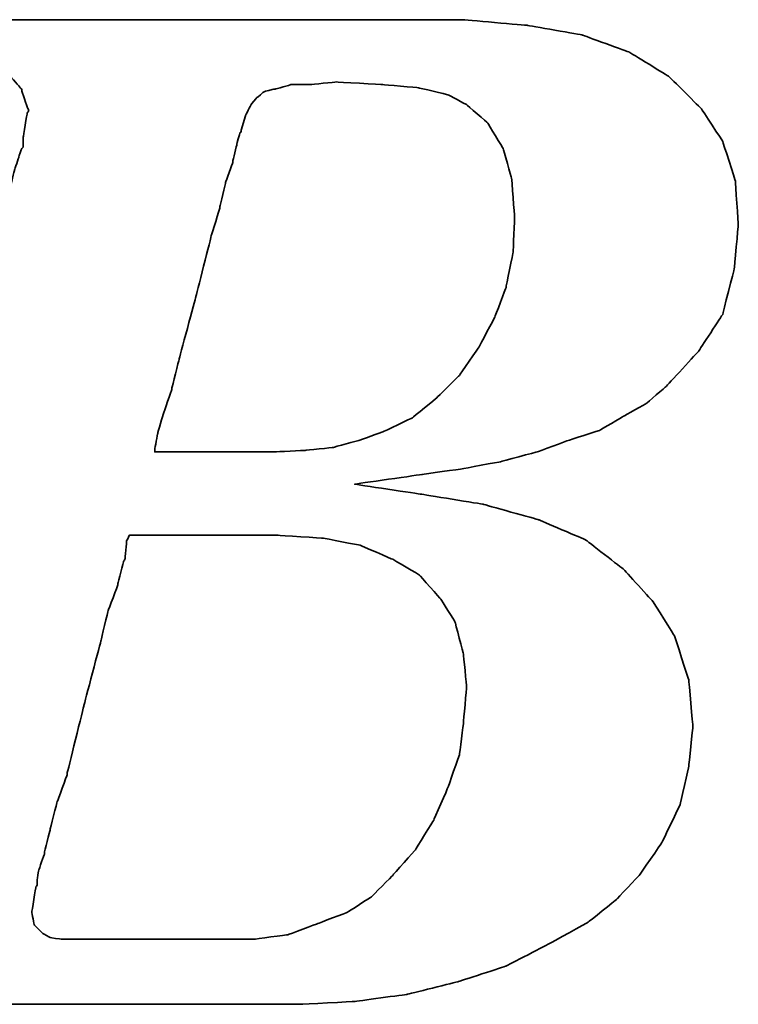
# Model space of a CAD drawing. Header units: millimetres. Extents: x 744 to 1024, y 232 to 311.
# Tile 23 of 41: x 949.556 to 949.978, y 251.618 to 252.197. Entities that reach past the tile are written whole.
import ezdxf

# ---------------------------------------------------------------- set-up
doc = ezdxf.new("R2010")
doc.units = ezdxf.units.MM
doc.header["$LTSCALE"] = 0.15
doc.layers.add('DIM', color=4, linetype='CONTINUOUS')
doc.layers.add('layer 1', color=7, linetype='CONTINUOUS')

# ---------------------------------------------------------------- blocks, each defined once
blk = doc.blocks.new('TBI MOTION logo(完整正式版)')
at = {"layer": 'layer 1', "color": 22, "lineweight": 35}
for points, knots in [([(-64.65375, -6.86375), (-64.65375, -6.86375), (-64.84375, -7.29625), (-64.84375, -7.29625), (-64.84375, -7.29625), (-64.84375, -7.29625), (-64.86875, -7.34375), (-64.86875, -7.34375), (-64.86875, -7.34375), (-64.86875, -7.34375), (-64.86875, -7.36875), (-64.86875, -7.36875), (-64.86875, -7.36875), (-64.86875, -7.36875), (-65.15375, -7.65375), (-65.15375, -7.65375), (-65.15375, -7.65375), (-65.15375, -7.65375), (-65.17875, -7.65375), (-65.17875, -7.65375), (-65.17875, -7.65375), (-65.17875, -7.65375), (-65.20375, -7.67875), (-65.20375, -7.67875), (-65.20375, -7.67875), (-65.20375, -7.67875), (-65.58875, -7.87125), (-65.58875, -7.87125), (-65.58875, -7.87125), (-65.58875, -7.87125), (-65.63375, -7.87125), (-65.63375, -7.87125), (-65.63375, -7.87125), (-65.63375, -7.87125), (-65.65875, -7.89375), (-65.65875, -7.89375), (-65.65875, -7.89375), (-65.65875, -7.89375), (-66.09375, -7.94375), (-66.09375, -7.94375), (-66.09375, -7.94375), (-66.09375, -7.94375), (-66.11375, -7.94375), (-66.11375, -7.94375), (-66.11375, -7.94375), (-66.11375, -7.94375), (-66.16375, -7.94375), (-66.16375, -7.94375), (-66.16375, -7.94375), (-66.16375, -7.94375), (-66.30875, -7.94375), (-66.30875, -7.94375), (-66.30875, -7.94375), (-66.30875, -7.94375), (-66.69375, -7.94375), (-66.69375, -7.94375), (-66.69375, -7.94375), (-66.69375, -7.94375), (-67.07375, -7.94375), (-67.07375, -7.94375), (-67.07375, -7.94375), (-67.07375, -7.94375), (-67.12375, -7.94375), (-67.12375, -7.94375), (-67.12375, -7.94375), (-67.12375, -7.94375), (-67.12375, -7.96625), (-67.12375, -7.96625), (-67.12375, -7.96625), (-67.12375, -7.96625), (-67.14875, -7.99125), (-67.14875, -7.99125), (-67.14875, -7.99125), (-67.14875, -7.99125), (-67.24375, -8.34875), (-67.24375, -8.34875), (-67.24375, -8.34875), (-67.24375, -8.34875), (-67.31375, -8.68625), (-67.31375, -8.68625), (-67.31375, -8.68625), (-67.31375, -8.68625), (-67.26875, -8.68625), (-67.26875, -8.68625), (-67.26875, -8.68625), (-67.26875, -8.68625), (-67.07375, -8.68625), (-67.07375, -8.68625), (-67.07375, -8.68625), (-67.07375, -8.68625), (-66.54875, -8.68625), (-66.54875, -8.68625), (-66.54875, -8.68625), (-66.54875, -8.68625), (-65.82625, -8.68625), (-65.82625, -8.68625), (-65.82625, -8.68625), (-65.82625, -8.68625), (-65.01375, -8.68625), (-65.01375, -8.68625), (-65.01375, -8.68625), (-65.01375, -8.68625), (-64.05375, -8.68625), (-64.05375, -8.68625), (-64.05375, -8.68625), (-64.05375, -8.68625), (-62.08375, -8.68625), (-62.08375, -8.68625), (-62.08375, -8.68625), (-62.08375, -8.68625), (-60.06875, -8.68625), (-60.06875, -8.68625), (-60.06875, -8.68625), (-60.06875, -8.68625), (-59.10875, -8.68625), (-59.10875, -8.68625), (-59.10875, -8.68625), (-59.10875, -8.68625), (-58.29375, -8.68625), (-58.29375, -8.68625), (-58.29375, -8.68625), (-58.29375, -8.68625), (-57.57375, -8.68625), (-57.57375, -8.68625), (-57.57375, -8.68625), (-57.57375, -8.68625), (-57.04875, -8.68625), (-57.04875, -8.68625), (-57.04875, -8.68625), (-57.04875, -8.68625), (-56.85375, -8.68625), (-56.85375, -8.68625), (-56.85375, -8.68625), (-56.85375, -8.68625), (-56.70875, -8.68625), (-56.70875, -8.68625), (-56.70875, -8.68625), (-56.70875, -8.68625), (-56.61375, -8.68625), (-56.61375, -8.68625), (-56.61375, -8.68625), (-56.61375, -8.68625), (-56.56875, -8.68625), (-56.56875, -8.68625), (-56.56875, -8.68625), (-56.56875, -8.68625), (-55.65375, -8.63875), (-55.65375, -8.63875), (-55.65375, -8.63875), (-55.65375, -8.63875), (-54.76875, -8.51875), (-54.76875, -8.51875), (-54.76875, -8.51875), (-54.76875, -8.51875), (-53.90375, -8.30375), (-53.90375, -8.30375), (-53.90375, -8.30375), (-53.90375, -8.30375), (-53.08875, -8.03875), (-53.08875, -8.03875), (-53.08875, -8.03875), (-53.08875, -8.03875), (-52.34375, -7.65375), (-52.34375, -7.65375), (-52.34375, -7.65375), (-52.34375, -7.65375), (-51.69875, -7.29625), (-51.69875, -7.29625), (-51.69875, -7.29625), (-51.69875, -7.29625), (-51.21875, -6.91125), (-51.21875, -6.91125), (-51.21875, -6.91125), (-51.21875, -6.91125), (-50.83375, -6.50375), (-50.83375, -6.50375), (-50.83375, -6.50375), (-50.83375, -6.50375), (-50.44875, -5.94875), (-50.44875, -5.94875), (-50.44875, -5.94875), (-50.44875, -5.94875), (-50.13875, -5.30375), (-50.13875, -5.30375), (-50.13875, -5.30375), (-50.13875, -5.30375), (-49.99375, -4.65375), (-49.99375, -4.65375), (-49.99375, -4.65375), (-49.99375, -4.65375), (-49.92375, -3.98375), (-49.92375, -3.98375), (-49.92375, -3.98375), (-49.92375, -3.98375), (-49.99375, -3.19374), (-49.99375, -3.19374), (-49.99375, -3.19374), (-49.99375, -3.19374), (-50.23374, -2.44874), (-50.23374, -2.44874), (-50.23374, -2.44874), (-50.23374, -2.44874), (-50.59375, -1.87374), (-50.59375, -1.87374), (-50.59375, -1.87374), (-50.59375, -1.87374), (-51.09875, -1.31874), (-51.09875, -1.31874), (-51.09875, -1.31874), (-51.09875, -1.31874), (-51.74375, -0.81875), (-51.74375, -0.81875), (-51.74375, -0.81875), (-51.74375, -0.81875), (-52.53875, -0.48125), (-52.53875, -0.48125), (-52.53875, -0.48125), (-52.53875, -0.48125), (-53.47375, -0.21875), (-53.47375, -0.21875), (-53.47375, -0.21875), (-53.47375, -0.21875), (-54.52875, -0.04874), (-54.52875, -0.04874), (-54.52875, -0.04874), (-54.52875, -0.04874), (-55.65375, 0.12125), (-55.65375, 0.12125), (-55.65375, 0.12125), (-55.65375, 0.12125), (-54.50375, 0.28624), (-54.50375, 0.28624), (-54.50375, 0.28624), (-54.50375, 0.28624), (-53.83375, 0.38124), (-53.83375, 0.38124), (-53.83375, 0.38124), (-53.83375, 0.38124), (-53.18375, 0.50125), (-53.18375, 0.50125), (-53.18375, 0.50125), (-53.18375, 0.50125), (-52.55875, 0.66874), (-52.55875, 0.66874), (-52.55875, 0.66874), (-52.55875, 0.66874), (-52.03375, 0.86124), (-52.03375, 0.86124), (-52.03375, 0.86124), (-52.03375, 0.86124), (-51.50374, 1.03124), (-51.50374, 1.03124), (-51.50374, 1.03124), (-51.50374, 1.03124), (-51.09875, 1.27125), (-51.09875, 1.27125), (-51.09875, 1.27125), (-51.09875, 1.27125), (-50.71375, 1.48624), (-50.71375, 1.48624), (-50.71375, 1.48624), (-50.71375, 1.48624), (-50.37625, 1.77625), (-50.37625, 1.77625), (-50.37625, 1.77625), (-50.37625, 1.77625), (-49.82375, 2.37625), (-49.82375, 2.37625), (-49.82375, 2.37625), (-49.82375, 2.37625), (-49.41875, 2.99625), (-49.41875, 2.99625), (-49.41875, 2.99625), (-49.41875, 2.99625), (-49.22375, 3.76625), (-49.22375, 3.76625), (-49.22375, 3.76625), (-49.22375, 3.76625), (-49.15375, 4.50874), (-49.15375, 4.50874), (-49.15375, 4.50874), (-49.15375, 4.50874), (-49.20375, 5.25125), (-49.20375, 5.25125), (-49.20375, 5.25125), (-49.20375, 5.25125), (-49.41875, 5.92625), (-49.41875, 5.92625), (-49.41875, 5.92625), (-49.41875, 5.92625), (-49.77875, 6.47625), (-49.77875, 6.47625), (-49.77875, 6.47625), (-49.77875, 6.47625), (-50.33125, 7.02624), (-50.33125, 7.02624), (-50.33125, 7.02624), (-50.33125, 7.02624), (-51.00125, 7.43625), (-51.00125, 7.43625), (-51.00125, 7.43625), (-51.00125, 7.43625), (-51.79375, 7.72625), (-51.79375, 7.72625), (-51.79375, 7.72625), (-51.79375, 7.72625), (-52.72875, 7.89124), (-52.72875, 7.89124), (-52.72875, 7.89124), (-52.72875, 7.89124), (-53.83375, 7.98625), (-53.83375, 7.98625), (-53.83375, 7.98625), (-53.83375, 7.98625), (-53.92875, 7.98625), (-53.92875, 7.98625), (-53.92875, 7.98625), (-53.92875, 7.98625), (-54.26375, 7.98625), (-54.26375, 7.98625), (-54.26375, 7.98625), (-54.26375, 7.98625), (-54.74375, 7.98625), (-54.74375, 7.98625), (-54.74375, 7.98625), (-54.74375, 7.98625), (-55.36875, 7.98625), (-55.36875, 7.98625), (-55.36875, 7.98625), (-55.36875, 7.98625), (-56.13375, 7.98625), (-56.13375, 7.98625), (-56.13375, 7.98625), (-56.13375, 7.98625), (-56.94875, 7.98625), (-56.94875, 7.98625), (-56.94875, 7.98625), (-56.94875, 7.98625), (-58.77625, 7.98625), (-58.77625, 7.98625), (-58.77625, 7.98625), (-58.77625, 7.98625), (-60.59875, 7.98625), (-60.59875, 7.98625), (-60.59875, 7.98625), (-60.59875, 7.98625), (-61.41375, 7.98625), (-61.41375, 7.98625), (-61.41375, 7.98625), (-61.41375, 7.98625), (-62.17875, 7.98625), (-62.17875, 7.98625), (-62.17875, 7.98625), (-62.17875, 7.98625), (-62.80375, 7.98625), (-62.80375, 7.98625), (-62.80375, 7.98625), (-62.80375, 7.98625), (-63.30625, 7.98625), (-63.30625, 7.98625), (-63.30625, 7.98625), (-63.30625, 7.98625), (-63.57375, 7.98625), (-63.57375, 7.98625), (-63.57375, 7.98625), (-63.57375, 7.98625), (-63.57375, 7.96375), (-63.57375, 7.96375), (-63.57375, 7.96375), (-63.57375, 7.96375), (-63.59875, 7.94125), (-63.59875, 7.94125), (-63.59875, 7.94125), (-63.59875, 7.94125), (-63.69375, 7.55625), (-63.69375, 7.55625), (-63.69375, 7.55625), (-63.69375, 7.55625), (-63.76375, 7.24624), (-63.76375, 7.24624), (-63.76375, 7.24624), (-63.76375, 7.24624), (-63.23875, 7.24624), (-63.23875, 7.24624), (-63.23875, 7.24624), (-63.23875, 7.24624), (-62.75875, 7.24624), (-62.75875, 7.24624), (-62.75875, 7.24624), (-62.75875, 7.24624), (-62.61125, 7.24624), (-62.61125, 7.24624), (-62.61125, 7.24624), (-62.61125, 7.24624), (-62.56625, 7.24624), (-62.56625, 7.24624), (-62.56625, 7.24624), (-62.56625, 7.24624), (-62.22875, 7.24624), (-62.22875, 7.24624), (-62.22875, 7.24624), (-62.22875, 7.24624), (-62.20375, 7.24624), (-62.20375, 7.24624), (-62.20375, 7.24624), (-62.20375, 7.24624), (-62.17875, 7.21875), (-62.17875, 7.21875), (-62.17875, 7.21875), (-62.17875, 7.21875), (-61.96375, 7.17125), (-61.96375, 7.17125), (-61.96375, 7.17125), (-61.96375, 7.17125), (-61.72375, 7.12624), (-61.72375, 7.12624), (-61.72375, 7.12624), (-61.72375, 7.12624), (-61.70375, 7.12624), (-61.70375, 7.12624), (-61.70375, 7.12624), (-61.70375, 7.12624), (-61.55875, 7.07624), (-61.55875, 7.07624), (-61.55875, 7.07624), (-61.55875, 7.07624), (-61.50875, 7.07624), (-61.50875, 7.07624), (-61.50875, 7.07624), (-61.50875, 7.07624), (-61.48375, 7.02624), (-61.48375, 7.02624), (-61.48375, 7.02624), (-61.48375, 7.02624), (-61.31875, 6.83375), (-61.31875, 6.83375), (-61.31875, 6.83375), (-61.31875, 6.83375), (-61.29375, 6.81125), (-61.29375, 6.81125), (-61.29375, 6.81125), (-61.29375, 6.81125), (-61.29375, 6.78625), (-61.29375, 6.78625), (-61.29375, 6.78625), (-61.29375, 6.78625), (-61.19875, 6.50124), (-61.19875, 6.50124), (-61.19875, 6.50124), (-61.19875, 6.50124), (-61.17375, 6.45124), (-61.17375, 6.45124), (-61.17375, 6.45124), (-61.17375, 6.45124), (-61.19875, 6.40625), (-61.19875, 6.40625), (-61.19875, 6.40625), (-61.19875, 6.40625), (-61.26875, 5.99624), (-61.26875, 5.99624), (-61.26875, 5.99624), (-61.26875, 5.99624), (-61.26875, 5.85125), (-61.26875, 5.85125), (-61.26875, 5.85125), (-61.26875, 5.85125), (-61.26875, 5.82625), (-61.26875, 5.82625), (-61.26875, 5.82625), (-61.26875, 5.82625), (-61.29375, 5.80625), (-61.29375, 5.80625), (-61.29375, 5.80625), (-61.29375, 5.80625), (-61.34125, 5.66125), (-61.34125, 5.66125), (-61.34125, 5.66125), (-61.34125, 5.66125), (-61.41375, 5.44625), (-61.41375, 5.44625), (-61.41375, 5.44625), (-61.41375, 5.44625), (-61.48375, 5.15625), (-61.48375, 5.15625), (-61.48375, 5.15625), (-61.48375, 5.15625), (-61.58375, 4.82124), (-61.58375, 4.82124), (-61.58375, 4.82124), (-61.58375, 4.82124), (-61.79875, 4.00375), (-61.79875, 4.00375), (-61.79875, 4.00375), (-61.79875, 4.00375), (-62.05875, 2.99625), (-62.05875, 2.99625), (-62.05875, 2.99625), (-62.05875, 2.99625), (-62.34875, 1.91625), (-62.34875, 1.91625), (-62.34875, 1.91625), (-62.34875, 1.91625), (-62.97375, -0.41124), (-62.97375, -0.41124), (-62.97375, -0.41124), (-62.97375, -0.41124), (-63.59875, -2.75875), (-63.59875, -2.75875), (-63.59875, -2.75875), (-63.59875, -2.75875), (-63.88375, -3.86374), (-63.88375, -3.86374), (-63.88375, -3.86374), (-63.88375, -3.86374), (-64.14875, -4.82374), (-64.14875, -4.82374), (-64.14875, -4.82374), (-64.14875, -4.82374), (-64.36375, -5.64125), (-64.36375, -5.64125), (-64.36375, -5.64125), (-64.36375, -5.64125), (-64.43625, -5.97625), (-64.43625, -5.97625), (-64.43625, -5.97625), (-64.43625, -5.97625), (-64.50875, -6.28625), (-64.50875, -6.28625), (-64.50875, -6.28625), (-64.50875, -6.28625), (-64.50875, -6.30875), (-64.50875, -6.30875), (-64.50875, -6.30875), (-64.50875, -6.30875), (-64.57875, -6.50375), (-64.57875, -6.50375), (-64.57875, -6.50375), (-64.57875, -6.50375), (-64.62875, -6.69625), (-64.62875, -6.69625), (-64.62875, -6.69625), (-64.62875, -6.69625), (-64.62875, -6.76875), (-64.62875, -6.76875), (-64.62875, -6.76875), (-64.62875, -6.76875), (-64.62875, -6.81375), (-64.62875, -6.81375), (-64.62875, -6.81375), (-64.62875, -6.81375), (-64.62875, -6.83875), (-64.62875, -6.83875), (-64.62875, -6.83875), (-64.62875, -6.83875), (-64.65375, -6.86375), (-64.65375, -6.86375)], [0, 0, 0, 0, 0.00719424, 0.00719424, 0.00719424, 0.00719425, 0.01438849, 0.01438849, 0.01438849, 0.0143885, 0.02158273, 0.02158273, 0.02158273, 0.02158274, 0.02877698, 0.02877698, 0.02877698, 0.02877699, 0.03597122, 0.03597122, 0.03597122, 0.03597123, 0.04316547, 0.04316547, 0.04316547, 0.04316548, 0.05035971, 0.05035971, 0.05035971, 0.05035972, 0.05755396, 0.05755396, 0.05755396, 0.05755397, 0.0647482, 0.0647482, 0.0647482, 0.06474821, 0.07194245, 0.07194245, 0.07194245, 0.07194246, 0.07913669, 0.07913669, 0.07913669, 0.0791367, 0.08633094, 0.08633094, 0.08633094, 0.08633095, 0.09352518, 0.09352518, 0.09352518, 0.09352519, 0.10071942, 0.10071942, 0.10071942, 0.10071943, 0.10791367, 0.10791367, 0.10791367, 0.10791368, 0.11510791, 0.11510791, 0.11510791, 0.11510792, 0.12230216, 0.12230216, 0.12230216, 0.12230217, 0.1294964, 0.1294964, 0.1294964, 0.12949641, 0.13669065, 0.13669065, 0.13669065, 0.13669066, 0.14388489, 0.14388489, 0.14388489, 0.1438849, 0.15107914, 0.15107914, 0.15107914, 0.15107915, 0.15827338, 0.15827338, 0.15827338, 0.15827339, 0.16546763, 0.16546763, 0.16546763, 0.16546764, 0.17266187, 0.17266187, 0.17266187, 0.17266188, 0.17985612, 0.17985612, 0.17985612, 0.17985613, 0.18705036, 0.18705036, 0.18705036, 0.18705037, 0.1942446, 0.1942446, 0.1942446, 0.19424461, 0.20143885, 0.20143885, 0.20143885, 0.20143886, 0.20863309, 0.20863309, 0.20863309, 0.2086331, 0.21582734, 0.21582734, 0.21582734, 0.21582735, 0.22302158, 0.22302158, 0.22302158, 0.22302159, 0.23021583, 0.23021583, 0.23021583, 0.23021584, 0.23741007, 0.23741007, 0.23741007, 0.23741008, 0.24460432, 0.24460432, 0.24460432, 0.24460433, 0.25179856, 0.25179856, 0.25179856, 0.25179857, 0.25899281, 0.25899281, 0.25899281, 0.25899282, 0.26618705, 0.26618705, 0.26618705, 0.26618706, 0.27338129, 0.27338129, 0.27338129, 0.2733813, 0.28057554, 0.28057554, 0.28057554, 0.28057555, 0.28776978, 0.28776978, 0.28776978, 0.28776979, 0.29496403, 0.29496403, 0.29496403, 0.29496404, 0.30215827, 0.30215827, 0.30215827, 0.30215828, 0.30935252, 0.30935252, 0.30935252, 0.30935253, 0.31654676, 0.31654676, 0.31654676, 0.31654677, 0.32374101, 0.32374101, 0.32374101, 0.32374102, 0.33093525, 0.33093525, 0.33093525, 0.33093526, 0.3381295, 0.3381295, 0.3381295, 0.33812951, 0.34532374, 0.34532374, 0.34532374, 0.34532375, 0.35251799, 0.35251799, 0.35251799, 0.352518, 0.35971223, 0.35971223, 0.35971223, 0.35971224, 0.36690647, 0.36690647, 0.36690647, 0.36690648, 0.37410072, 0.37410072, 0.37410072, 0.37410073, 0.38129496, 0.38129496, 0.38129496, 0.38129497, 0.38848921, 0.38848921, 0.38848921, 0.38848922, 0.39568345, 0.39568345, 0.39568345, 0.39568346, 0.4028777, 0.4028777, 0.4028777, 0.40287771, 0.41007194, 0.41007194, 0.41007194, 0.41007195, 0.41726619, 0.41726619, 0.41726619, 0.4172662, 0.42446043, 0.42446043, 0.42446043, 0.42446044, 0.43165468, 0.43165468, 0.43165468, 0.43165469, 0.43884892, 0.43884892, 0.43884892, 0.43884893, 0.44604317, 0.44604317, 0.44604317, 0.44604318, 0.45323741, 0.45323741, 0.45323741, 0.45323742, 0.46043165, 0.46043165, 0.46043165, 0.46043166, 0.4676259, 0.4676259, 0.4676259, 0.46762591, 0.47482014, 0.47482014, 0.47482014, 0.47482015, 0.48201439, 0.48201439, 0.48201439, 0.4820144, 0.48920863, 0.48920863, 0.48920863, 0.48920864, 0.49640288, 0.49640288, 0.49640288, 0.49640289, 0.50359712, 0.50359712, 0.50359712, 0.50359713, 0.51079137, 0.51079137, 0.51079137, 0.51079138, 0.51798561, 0.51798561, 0.51798561, 0.51798562, 0.52517986, 0.52517986, 0.52517986, 0.52517987, 0.5323741, 0.5323741, 0.5323741, 0.53237411, 0.53956835, 0.53956835, 0.53956835, 0.53956836, 0.54676259, 0.54676259, 0.54676259, 0.5467626, 0.55395683, 0.55395683, 0.55395683, 0.55395684, 0.56115108, 0.56115108, 0.56115108, 0.56115109, 0.56834532, 0.56834532, 0.56834532, 0.56834533, 0.57553957, 0.57553957, 0.57553957, 0.57553958, 0.58273381, 0.58273381, 0.58273381, 0.58273382, 0.58992806, 0.58992806, 0.58992806, 0.58992807, 0.5971223, 0.5971223, 0.5971223, 0.59712231, 0.60431655, 0.60431655, 0.60431655, 0.60431656, 0.61151079, 0.61151079, 0.61151079, 0.6115108, 0.61870504, 0.61870504, 0.61870504, 0.61870505, 0.62589928, 0.62589928, 0.62589928, 0.62589929, 0.63309353, 0.63309353, 0.63309353, 0.63309354, 0.64028777, 0.64028777, 0.64028777, 0.64028778, 0.64748201, 0.64748201, 0.64748201, 0.64748202, 0.65467626, 0.65467626, 0.65467626, 0.65467627, 0.6618705, 0.6618705, 0.6618705, 0.66187051, 0.66906475, 0.66906475, 0.66906475, 0.66906476, 0.67625899, 0.67625899, 0.67625899, 0.676259, 0.68345324, 0.68345324, 0.68345324, 0.68345325, 0.69064748, 0.69064748, 0.69064748, 0.69064749, 0.69784173, 0.69784173, 0.69784173, 0.69784174, 0.70503597, 0.70503597, 0.70503597, 0.70503598, 0.71223022, 0.71223022, 0.71223022, 0.71223023, 0.71942446, 0.71942446, 0.71942446, 0.71942447, 0.72661871, 0.72661871, 0.72661871, 0.72661872, 0.73381295, 0.73381295, 0.73381295, 0.73381296, 0.74100719, 0.74100719, 0.74100719, 0.7410072, 0.74820144, 0.74820144, 0.74820144, 0.74820145, 0.75539568, 0.75539568, 0.75539568, 0.75539569, 0.76258993, 0.76258993, 0.76258993, 0.76258994, 0.76978417, 0.76978417, 0.76978417, 0.76978418, 0.77697842, 0.77697842, 0.77697842, 0.77697843, 0.78417266, 0.78417266, 0.78417266, 0.78417267, 0.79136691, 0.79136691, 0.79136691, 0.79136692, 0.79856115, 0.79856115, 0.79856115, 0.79856116, 0.8057554, 0.8057554, 0.8057554, 0.80575541, 0.81294964, 0.81294964, 0.81294964, 0.81294965, 0.82014388, 0.82014388, 0.82014388, 0.82014389, 0.82733813, 0.82733813, 0.82733813, 0.82733814, 0.83453237, 0.83453237, 0.83453237, 0.83453238, 0.84172662, 0.84172662, 0.84172662, 0.84172663, 0.84892086, 0.84892086, 0.84892086, 0.84892087, 0.85611511, 0.85611511, 0.85611511, 0.85611512, 0.86330935, 0.86330935, 0.86330935, 0.86330936, 0.8705036, 0.8705036, 0.8705036, 0.87050361, 0.87769784, 0.87769784, 0.87769784, 0.87769785, 0.88489209, 0.88489209, 0.88489209, 0.8848921, 0.89208633, 0.89208633, 0.89208633, 0.89208634, 0.89928058, 0.89928058, 0.89928058, 0.89928059, 0.90647482, 0.90647482, 0.90647482, 0.90647483, 0.91366906, 0.91366906, 0.91366906, 0.91366907, 0.92086331, 0.92086331, 0.92086331, 0.92086332, 0.92805755, 0.92805755, 0.92805755, 0.92805756, 0.9352518, 0.9352518, 0.9352518, 0.93525181, 0.94244604, 0.94244604, 0.94244604, 0.94244605, 0.94964029, 0.94964029, 0.94964029, 0.9496403, 0.95683453, 0.95683453, 0.95683453, 0.95683454, 0.96402878, 0.96402878, 0.96402878, 0.96402879, 0.97122302, 0.97122302, 0.97122302, 0.97122303, 0.97841727, 0.97841727, 0.97841727, 0.97841728, 0.98561151, 0.98561151, 0.98561151, 0.98561152, 0.99280576, 0.99280576, 0.99280576, 0.99280577, 1, 1, 1, 1]), ([(-57.50375, 6.35625), (-57.50375, 6.35625), (-57.57375, 6.11625), (-57.57375, 6.11625), (-57.57375, 6.11625), (-57.57375, 6.11625), (-57.57375, 6.09125), (-57.57375, 6.09125), (-57.57375, 6.09125), (-57.57375, 6.09125), (-57.59875, 6.06625), (-57.59875, 6.06625), (-57.59875, 6.06625), (-57.59875, 6.06625), (-57.64875, 5.87625), (-57.64875, 5.87625), (-57.64875, 5.87625), (-57.64875, 5.87625), (-57.71875, 5.58875), (-57.71875, 5.58875), (-57.71875, 5.58875), (-57.71875, 5.58875), (-57.71875, 5.56625), (-57.71875, 5.56625), (-57.71875, 5.56625), (-57.71875, 5.56625), (-57.83875, 5.23125), (-57.83875, 5.23125), (-57.83875, 5.23125), (-57.83875, 5.23125), (-57.93625, 4.82124), (-57.93625, 4.82124), (-57.93625, 4.82124), (-57.93625, 4.82124), (-57.93625, 4.79624), (-57.93625, 4.79624), (-57.93625, 4.79624), (-57.93625, 4.79624), (-58.07875, 4.34125), (-58.07875, 4.34125), (-58.07875, 4.34125), (-58.07875, 4.34125), (-58.34375, 3.28625), (-58.34375, 3.28625), (-58.34375, 3.28625), (-58.34375, 3.28625), (-58.62875, 2.23124), (-58.62875, 2.23124), (-58.62875, 2.23124), (-58.62875, 2.23124), (-58.74875, 1.75125), (-58.74875, 1.75125), (-58.74875, 1.75125), (-58.74875, 1.75125), (-58.74875, 1.72625), (-58.74875, 1.72625), (-58.74875, 1.72625), (-58.74875, 1.72625), (-58.89375, 1.31625), (-58.89375, 1.31625), (-58.89375, 1.31625), (-58.89375, 1.31625), (-58.98875, 0.98124), (-58.98875, 0.98124), (-58.98875, 0.98124), (-58.98875, 0.98124), (-59.03875, 0.71625), (-59.03875, 0.71625), (-59.03875, 0.71625), (-59.03875, 0.71625), (-59.03875, 0.66874), (-59.03875, 0.66874), (-59.03875, 0.66874), (-59.03875, 0.66874), (-58.91875, 0.66874), (-58.91875, 0.66874), (-58.91875, 0.66874), (-58.91875, 0.66874), (-58.53375, 0.66874), (-58.53375, 0.66874), (-58.53375, 0.66874), (-58.53375, 0.66874), (-58.10375, 0.66874), (-58.10375, 0.66874), (-58.10375, 0.66874), (-58.10375, 0.66874), (-57.66875, 0.66874), (-57.66875, 0.66874), (-57.66875, 0.66874), (-57.66875, 0.66874), (-57.33375, 0.66874), (-57.33375, 0.66874), (-57.33375, 0.66874), (-57.33375, 0.66874), (-57.09375, 0.66874), (-57.09375, 0.66874), (-57.09375, 0.66874), (-57.09375, 0.66874), (-56.99875, 0.66874), (-56.99875, 0.66874), (-56.99875, 0.66874), (-56.99875, 0.66874), (-56.49375, 0.69374), (-56.49375, 0.69374), (-56.49375, 0.69374), (-56.49375, 0.69374), (-56.01375, 0.74374), (-56.01375, 0.74374), (-56.01375, 0.74374), (-56.01375, 0.74374), (-55.58375, 0.86124), (-55.58375, 0.86124), (-55.58375, 0.86124), (-55.58375, 0.86124), (-55.17375, 1.00624), (-55.17375, 1.00624), (-55.17375, 1.00624), (-55.17375, 1.00624), (-54.67375, 1.24625), (-54.67375, 1.24625), (-54.67375, 1.24625), (-54.67375, 1.24625), (-54.26375, 1.58124), (-54.26375, 1.58124), (-54.26375, 1.58124), (-54.26375, 1.58124), (-53.87875, 1.96374), (-53.87875, 1.96374), (-53.87875, 1.96374), (-53.87875, 1.96374), (-53.54375, 2.44625), (-53.54375, 2.44625), (-53.54375, 2.44625), (-53.54375, 2.44625), (-53.27875, 2.95125), (-53.27875, 2.95125), (-53.27875, 2.95125), (-53.27875, 2.95125), (-53.08875, 3.45124), (-53.08875, 3.45124), (-53.08875, 3.45124), (-53.08875, 3.45124), (-52.96875, 4.05124), (-52.96875, 4.05124), (-52.96875, 4.05124), (-52.96875, 4.05124), (-52.94375, 4.65125), (-52.94375, 4.65125), (-52.94375, 4.65125), (-52.94375, 4.65125), (-52.99375, 5.30125), (-52.99375, 5.30125), (-52.99375, 5.30125), (-52.99375, 5.30125), (-53.13875, 5.80625), (-53.13875, 5.80625), (-53.13875, 5.80625), (-53.13875, 5.80625), (-53.39875, 6.23625), (-53.39875, 6.23625), (-53.39875, 6.23625), (-53.39875, 6.23625), (-53.75875, 6.54875), (-53.75875, 6.54875), (-53.75875, 6.54875), (-53.75875, 6.54875), (-54.07375, 6.71625), (-54.07375, 6.71625), (-54.07375, 6.71625), (-54.07375, 6.71625), (-54.57375, 6.83375), (-54.57375, 6.83375), (-54.57375, 6.83375), (-54.57375, 6.83375), (-55.17375, 6.88625), (-55.17375, 6.88625), (-55.17375, 6.88625), (-55.17375, 6.88625), (-55.96875, 6.93125), (-55.96875, 6.93125), (-55.96875, 6.93125), (-55.96875, 6.93125), (-56.39875, 6.88625), (-56.39875, 6.88625), (-56.39875, 6.88625), (-56.39875, 6.88625), (-56.42125, 6.88625), (-56.42125, 6.88625), (-56.42125, 6.88625), (-56.42125, 6.88625), (-56.73375, 6.88625), (-56.73375, 6.88625), (-56.73375, 6.88625), (-56.73375, 6.88625), (-56.99875, 6.81125), (-56.99875, 6.81125), (-56.99875, 6.81125), (-56.99875, 6.81125), (-57.02375, 6.81125), (-57.02375, 6.81125), (-57.02375, 6.81125), (-57.02375, 6.81125), (-57.18875, 6.76625), (-57.18875, 6.76625), (-57.18875, 6.76625), (-57.18875, 6.76625), (-57.30875, 6.66625), (-57.30875, 6.66625), (-57.30875, 6.66625), (-57.30875, 6.66625), (-57.40875, 6.54875), (-57.40875, 6.54875), (-57.40875, 6.54875), (-57.40875, 6.54875), (-57.50375, 6.35625), (-57.50375, 6.35625)], [0, 0, 0, 0, 0.01851852, 0.01851852, 0.01851852, 0.01851853, 0.03703704, 0.03703704, 0.03703704, 0.03703705, 0.05555556, 0.05555556, 0.05555556, 0.05555557, 0.07407407, 0.07407407, 0.07407407, 0.07407408, 0.09259259, 0.09259259, 0.09259259, 0.0925926, 0.11111111, 0.11111111, 0.11111111, 0.11111112, 0.12962963, 0.12962963, 0.12962963, 0.12962964, 0.14814815, 0.14814815, 0.14814815, 0.14814816, 0.16666667, 0.16666667, 0.16666667, 0.16666668, 0.18518519, 0.18518519, 0.18518519, 0.1851852, 0.2037037, 0.2037037, 0.2037037, 0.20370371, 0.22222222, 0.22222222, 0.22222222, 0.22222223, 0.24074074, 0.24074074, 0.24074074, 0.24074075, 0.25925926, 0.25925926, 0.25925926, 0.25925927, 0.27777778, 0.27777778, 0.27777778, 0.27777779, 0.2962963, 0.2962963, 0.2962963, 0.29629631, 0.31481481, 0.31481481, 0.31481481, 0.31481482, 0.33333333, 0.33333333, 0.33333333, 0.33333334, 0.35185185, 0.35185185, 0.35185185, 0.35185186, 0.37037037, 0.37037037, 0.37037037, 0.37037038, 0.38888889, 0.38888889, 0.38888889, 0.3888889, 0.40740741, 0.40740741, 0.40740741, 0.40740742, 0.42592593, 0.42592593, 0.42592593, 0.42592594, 0.44444444, 0.44444444, 0.44444444, 0.44444445, 0.46296296, 0.46296296, 0.46296296, 0.46296297, 0.48148148, 0.48148148, 0.48148148, 0.48148149, 0.5, 0.5, 0.5, 0.50000001, 0.51851852, 0.51851852, 0.51851852, 0.51851853, 0.53703704, 0.53703704, 0.53703704, 0.53703705, 0.55555556, 0.55555556, 0.55555556, 0.55555557, 0.57407407, 0.57407407, 0.57407407, 0.57407408, 0.59259259, 0.59259259, 0.59259259, 0.5925926, 0.61111111, 0.61111111, 0.61111111, 0.61111112, 0.62962963, 0.62962963, 0.62962963, 0.62962964, 0.64814815, 0.64814815, 0.64814815, 0.64814816, 0.66666667, 0.66666667, 0.66666667, 0.66666668, 0.68518519, 0.68518519, 0.68518519, 0.6851852, 0.7037037, 0.7037037, 0.7037037, 0.70370371, 0.72222222, 0.72222222, 0.72222222, 0.72222223, 0.74074074, 0.74074074, 0.74074074, 0.74074075, 0.75925926, 0.75925926, 0.75925926, 0.75925927, 0.77777778, 0.77777778, 0.77777778, 0.77777779, 0.7962963, 0.7962963, 0.7962963, 0.79629631, 0.81481481, 0.81481481, 0.81481481, 0.81481482, 0.83333333, 0.83333333, 0.83333333, 0.83333334, 0.85185185, 0.85185185, 0.85185185, 0.85185186, 0.87037037, 0.87037037, 0.87037037, 0.87037038, 0.88888889, 0.88888889, 0.88888889, 0.8888889, 0.90740741, 0.90740741, 0.90740741, 0.90740742, 0.92592593, 0.92592593, 0.92592593, 0.92592594, 0.94444444, 0.94444444, 0.94444444, 0.94444445, 0.96296296, 0.96296296, 0.96296296, 0.96296297, 0.98148148, 0.98148148, 0.98148148, 0.98148149, 1, 1, 1, 1]), ([(-61.03125, -6.57375), (-61.03125, -6.57375), (-61.03125, -6.67125), (-61.03125, -6.67125), (-61.03125, -6.67125), (-61.03125, -6.67125), (-61.05375, -6.69625), (-61.05375, -6.69625), (-61.05375, -6.69625), (-61.05375, -6.69625), (-61.12375, -7.12875), (-61.12375, -7.12875), (-61.12375, -7.12875), (-61.12375, -7.12875), (-61.07875, -7.34375), (-61.07875, -7.34375), (-61.07875, -7.34375), (-61.07875, -7.34375), (-60.93375, -7.48875), (-60.93375, -7.48875), (-60.93375, -7.48875), (-60.93375, -7.48875), (-60.81375, -7.55625), (-60.81375, -7.55625), (-60.81375, -7.55625), (-60.81375, -7.55625), (-60.62375, -7.58375), (-60.62375, -7.58375), (-60.62375, -7.58375), (-60.62375, -7.58375), (-60.30875, -7.58375), (-60.30875, -7.58375), (-60.30875, -7.58375), (-60.30875, -7.58375), (-59.97375, -7.58375), (-59.97375, -7.58375), (-59.97375, -7.58375), (-59.97375, -7.58375), (-59.87875, -7.58375), (-59.87875, -7.58375), (-59.87875, -7.58375), (-59.87875, -7.58375), (-59.63625, -7.58375), (-59.63625, -7.58375), (-59.63625, -7.58375), (-59.63625, -7.58375), (-58.96875, -7.58375), (-58.96875, -7.58375), (-58.96875, -7.58375), (-58.96875, -7.58375), (-58.29375, -7.58375), (-58.29375, -7.58375), (-58.29375, -7.58375), (-58.29375, -7.58375), (-58.05375, -7.58375), (-58.05375, -7.58375), (-58.05375, -7.58375), (-58.05375, -7.58375), (-57.98375, -7.58375), (-57.98375, -7.58375), (-57.98375, -7.58375), (-57.98375, -7.58375), (-57.35875, -7.58375), (-57.35875, -7.58375), (-57.35875, -7.58375), (-57.35875, -7.58375), (-56.78375, -7.50875), (-56.78375, -7.50875), (-56.78375, -7.50875), (-56.78375, -7.50875), (-56.27875, -7.31875), (-56.27875, -7.31875), (-56.27875, -7.31875), (-56.27875, -7.31875), (-55.77375, -7.12875), (-55.77375, -7.12875), (-55.77375, -7.12875), (-55.77375, -7.12875), (-55.36875, -6.86375), (-55.36875, -6.86375), (-55.36875, -6.86375), (-55.36875, -6.86375), (-55.00875, -6.50375), (-55.00875, -6.50375), (-55.00875, -6.50375), (-55.00875, -6.50375), (-54.62375, -6.06875), (-54.62375, -6.06875), (-54.62375, -6.06875), (-54.62375, -6.06875), (-54.31375, -5.56875), (-54.31375, -5.56875), (-54.31375, -5.56875), (-54.31375, -5.56875), (-54.07375, -5.01625), (-54.07375, -5.01625), (-54.07375, -5.01625), (-54.07375, -5.01625), (-53.87875, -4.46374), (-53.87875, -4.46374), (-53.87875, -4.46374), (-53.87875, -4.46374), (-53.80875, -3.91375), (-53.80875, -3.91375), (-53.80875, -3.91375), (-53.80875, -3.91375), (-53.75875, -3.31375), (-53.75875, -3.31375), (-53.75875, -3.31375), (-53.75875, -3.31375), (-53.80875, -2.75875), (-53.80875, -2.75875), (-53.80875, -2.75875), (-53.80875, -2.75875), (-53.95375, -2.20875), (-53.95375, -2.20875), (-53.95375, -2.20875), (-53.95375, -2.20875), (-54.19375, -1.82625), (-54.19375, -1.82625), (-54.19375, -1.82625), (-54.19375, -1.82625), (-54.55375, -1.41875), (-54.55375, -1.41875), (-54.55375, -1.41875), (-54.55375, -1.41875), (-55.00875, -1.15125), (-55.00875, -1.15125), (-55.00875, -1.15125), (-55.00875, -1.15125), (-55.56125, -0.91375), (-55.56125, -0.91375), (-55.56125, -0.91375), (-55.56125, -0.91375), (-56.18125, -0.79375), (-56.18125, -0.79375), (-56.18125, -0.79375), (-56.18125, -0.79375), (-56.94875, -0.74374), (-56.94875, -0.74374), (-56.94875, -0.74374), (-56.94875, -0.74374), (-56.99875, -0.74374), (-56.99875, -0.74374), (-56.99875, -0.74374), (-56.99875, -0.74374), (-57.09375, -0.74374), (-57.09375, -0.74374), (-57.09375, -0.74374), (-57.09375, -0.74374), (-57.38375, -0.74374), (-57.38375, -0.74374), (-57.38375, -0.74374), (-57.38375, -0.74374), (-57.76875, -0.74374), (-57.76875, -0.74374), (-57.76875, -0.74374), (-57.76875, -0.74374), (-58.24625, -0.74374), (-58.24625, -0.74374), (-58.24625, -0.74374), (-58.24625, -0.74374), (-58.72875, -0.74374), (-58.72875, -0.74374), (-58.72875, -0.74374), (-58.72875, -0.74374), (-59.20875, -0.74374), (-59.20875, -0.74374), (-59.20875, -0.74374), (-59.20875, -0.74374), (-59.46875, -0.74374), (-59.46875, -0.74374), (-59.46875, -0.74374), (-59.46875, -0.74374), (-59.51625, -0.83875), (-59.51625, -0.83875), (-59.51625, -0.83875), (-59.51625, -0.83875), (-59.54375, -1.15125), (-59.54375, -1.15125), (-59.54375, -1.15125), (-59.54375, -1.15125), (-59.56375, -1.17874), (-59.56375, -1.17874), (-59.56375, -1.17874), (-59.56375, -1.17874), (-59.66375, -1.55875), (-59.66375, -1.55875), (-59.66375, -1.55875), (-59.66375, -1.55875), (-59.66375, -1.58375), (-59.66375, -1.58375), (-59.66375, -1.58375), (-59.66375, -1.58375), (-59.82875, -2.01874), (-59.82875, -2.01874), (-59.82875, -2.01874), (-59.82875, -2.01874), (-59.94875, -2.52125), (-59.94875, -2.52125), (-59.94875, -2.52125), (-59.94875, -2.52125), (-60.23875, -3.62375), (-60.23875, -3.62375), (-60.23875, -3.62375), (-60.23875, -3.62375), (-60.52375, -4.77624), (-60.52375, -4.77624), (-60.52375, -4.77624), (-60.52375, -4.77624), (-60.52375, -4.79874), (-60.52375, -4.79874), (-60.52375, -4.79874), (-60.52375, -4.79874), (-60.69125, -5.25375), (-60.69125, -5.25375), (-60.69125, -5.25375), (-60.69125, -5.25375), (-60.81375, -5.73625), (-60.81375, -5.73625), (-60.81375, -5.73625), (-60.81375, -5.73625), (-60.90875, -6.11875), (-60.90875, -6.11875), (-60.90875, -6.11875), (-60.90875, -6.11875), (-60.90875, -6.14375), (-60.90875, -6.14375), (-60.90875, -6.14375), (-60.90875, -6.14375), (-61.00375, -6.40875), (-61.00375, -6.40875), (-61.00375, -6.40875), (-61.00375, -6.40875), (-61.03125, -6.57375), (-61.03125, -6.57375)], [0, 0, 0, 0, 0.01694915, 0.01694915, 0.01694915, 0.01694916, 0.03389831, 0.03389831, 0.03389831, 0.03389832, 0.05084746, 0.05084746, 0.05084746, 0.05084747, 0.06779661, 0.06779661, 0.06779661, 0.06779662, 0.08474576, 0.08474576, 0.08474576, 0.08474577, 0.10169492, 0.10169492, 0.10169492, 0.10169493, 0.11864407, 0.11864407, 0.11864407, 0.11864408, 0.13559322, 0.13559322, 0.13559322, 0.13559323, 0.15254237, 0.15254237, 0.15254237, 0.15254238, 0.16949153, 0.16949153, 0.16949153, 0.16949154, 0.18644068, 0.18644068, 0.18644068, 0.18644069, 0.20338983, 0.20338983, 0.20338983, 0.20338984, 0.22033898, 0.22033898, 0.22033898, 0.22033899, 0.23728814, 0.23728814, 0.23728814, 0.23728815, 0.25423729, 0.25423729, 0.25423729, 0.2542373, 0.27118644, 0.27118644, 0.27118644, 0.27118645, 0.28813559, 0.28813559, 0.28813559, 0.2881356, 0.30508475, 0.30508475, 0.30508475, 0.30508476, 0.3220339, 0.3220339, 0.3220339, 0.32203391, 0.33898305, 0.33898305, 0.33898305, 0.33898306, 0.3559322, 0.3559322, 0.3559322, 0.35593221, 0.37288136, 0.37288136, 0.37288136, 0.37288137, 0.38983051, 0.38983051, 0.38983051, 0.38983052, 0.40677966, 0.40677966, 0.40677966, 0.40677967, 0.42372881, 0.42372881, 0.42372881, 0.42372882, 0.44067797, 0.44067797, 0.44067797, 0.44067798, 0.45762712, 0.45762712, 0.45762712, 0.45762713, 0.47457627, 0.47457627, 0.47457627, 0.47457628, 0.49152542, 0.49152542, 0.49152542, 0.49152543, 0.50847458, 0.50847458, 0.50847458, 0.50847459, 0.52542373, 0.52542373, 0.52542373, 0.52542374, 0.54237288, 0.54237288, 0.54237288, 0.54237289, 0.55932203, 0.55932203, 0.55932203, 0.55932204, 0.57627119, 0.57627119, 0.57627119, 0.5762712, 0.59322034, 0.59322034, 0.59322034, 0.59322035, 0.61016949, 0.61016949, 0.61016949, 0.6101695, 0.62711864, 0.62711864, 0.62711864, 0.62711865, 0.6440678, 0.6440678, 0.6440678, 0.64406781, 0.66101695, 0.66101695, 0.66101695, 0.66101696, 0.6779661, 0.6779661, 0.6779661, 0.67796611, 0.69491525, 0.69491525, 0.69491525, 0.69491526, 0.71186441, 0.71186441, 0.71186441, 0.71186442, 0.72881356, 0.72881356, 0.72881356, 0.72881357, 0.74576271, 0.74576271, 0.74576271, 0.74576272, 0.76271186, 0.76271186, 0.76271186, 0.76271187, 0.77966102, 0.77966102, 0.77966102, 0.77966103, 0.79661017, 0.79661017, 0.79661017, 0.79661018, 0.81355932, 0.81355932, 0.81355932, 0.81355933, 0.83050847, 0.83050847, 0.83050847, 0.83050848, 0.84745763, 0.84745763, 0.84745763, 0.84745764, 0.86440678, 0.86440678, 0.86440678, 0.86440679, 0.88135593, 0.88135593, 0.88135593, 0.88135594, 0.89830508, 0.89830508, 0.89830508, 0.89830509, 0.91525424, 0.91525424, 0.91525424, 0.91525425, 0.93220339, 0.93220339, 0.93220339, 0.9322034, 0.94915254, 0.94915254, 0.94915254, 0.94915255, 0.96610169, 0.96610169, 0.96610169, 0.9661017, 0.98305085, 0.98305085, 0.98305085, 0.98305086, 1, 1, 1, 1])]:
    blk.add_open_spline(points, degree=3, knots=knots, dxfattribs=at)

msp = doc.modelspace()

# ---------------------------------------------------------------- block references
at = {"layer": 'DIM', "color": 0, "xscale": 0.0347003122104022, "yscale": 0.0347003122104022, "zscale": 0.0347003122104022}
msp.add_blockref('TBI MOTION logo(完整正式版)', (951.68372, 251.91984), dxfattribs=at)

doc.saveas('drawing.dxf')
